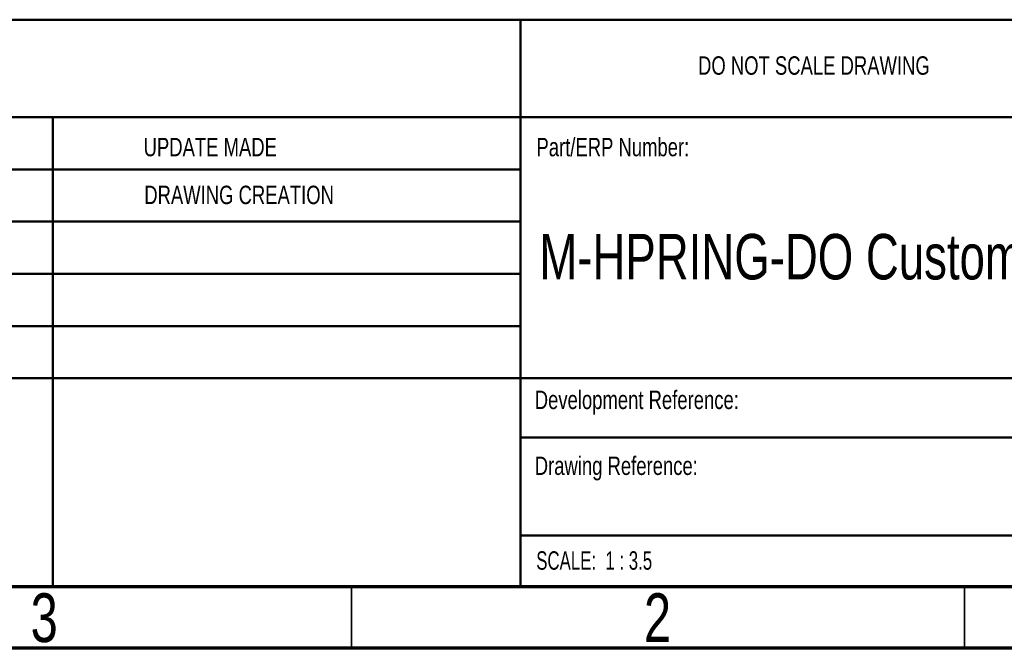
# Model space of a CAD drawing. Header units: millimetres. Extents: x 15 to 415, y 5 to 292.
# Tile 24 of 57: x 288 to 368, y 5 to 56. Entities that reach past the tile are written whole.
import ezdxf

# ---------------------------------------------------------------- set-up
doc = ezdxf.new("R2010")
doc.units = ezdxf.units.MM
doc.styles.add('SLDTEXTSTYLE0', font='TXT', dxfattribs={"width": 0.75})
doc.styles.add('SLDTEXTSTYLE1', font='TXT', dxfattribs={"width": 0.683333})

msp = doc.modelspace()

# ---------------------------------------------------------------- linework, layer by layer
at = {"color": 7, "linetype": 'Continuous', "lineweight": 50}
for p, q in [((230, 56.199398), (410, 56.199398)), ((328.8, 56.199398), (328.8, 10)), ((410, 48.25), (230, 48.25)), ((290.650684, 10), (290.650684, 48.25)), ((328.8, 44), (230, 44)), ((328.8, 39.75), (230, 39.75)), ((328.8, 35.5), (230, 35.5)), ((328.8, 31.25), (230, 31.25)), ((284.6, 27), (410, 27)), ((397, 22.182065), (328.8, 22.182065)), ((410, 14.198294), (328.8, 14.198294))]:
    msp.add_line(p, q, dxfattribs=at)
at = {"color": 7, "linetype": 'Continuous', "lineweight": 70}
for p, q in [((410, 10), (20, 10)), ((415, 5), (15, 5))]:
    msp.add_line(p, q, dxfattribs=at)
at = {"color": 7, "linetype": 'Continuous', "lineweight": 35}
for p, q in [((315, 10), (315, 5)), ((365, 10), (365, 5))]:
    msp.add_line(p, q, dxfattribs=at)

# ---------------------------------------------------------------- texts
at = {"color": 7, "linetype": 'Continuous', "lineweight": 0}
for s, insert, char_height, attachment_point, style in [('DO NOT SCALE DRAWING', (343.264655, 53.217477), 1.5, 1, 'SLDTEXTSTYLE0'), ('UPDATE MADE', (298.065442, 46.576179), 1.5, 1, 'SLDTEXTSTYLE0'), ('Part/ERP Number:', (330.090161, 46.576179), 1.5, 1, 'SLDTEXTSTYLE0'), ('DRAWING CREATION', (298.11812, 42.679196), 1.5, 1, 'SLDTEXTSTYLE0'), ('M-HPRING-DO Customer Drawing', (330.324631, 38.748681), 3.70416667, 1, 'SLDTEXTSTYLE0'), ('Development Reference:', (329.953002, 25.986056), 1.5, 1, 'SLDTEXTSTYLE0'), ('Drawing Reference:', (329.953002, 20.617695), 1.5, 1, 'SLDTEXTSTYLE0'), ('SCALE:  1 : 3.5', (330.073966, 12.900087), 1.5, 1, 'SLDTEXTSTYLE1'), ('3', (289.960037, 9.475836), 3.96875, 2, 'SLDTEXTSTYLE0'), ('2', (339.960037, 9.475836), 3.96875, 2, 'SLDTEXTSTYLE0')]:
    msp.add_mtext(s, dxfattribs=dict(at, insert=insert, char_height=char_height, attachment_point=attachment_point, style=style))

doc.saveas('drawing.dxf')
